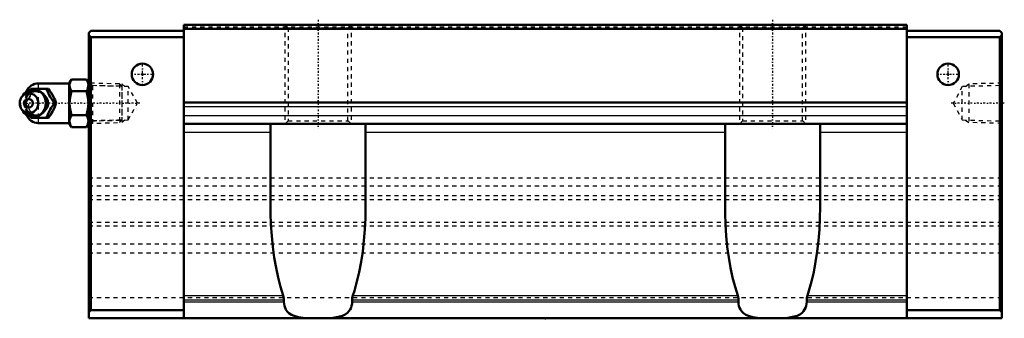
# Model space of a CAD drawing. Header units: millimetres. Extents: x -127 to 111, y 19 to 91.
import ezdxf

# ---------------------------------------------------------------- set-up
doc = ezdxf.new("R2010")
doc.units = ezdxf.units.MM
doc.linetypes.add('Center', pattern=[1.5, 0.45, -0.5, 0.05, -0.5])
doc.linetypes.add('Dashed', pattern=[2, 1, -1])
for name, color, linetype, lineweight in [('2d ConnectionPoints', 7, 'Continuous', 50), ('AM_0', 7, 'Continuous', 50), ('AM_4', 3, 'Continuous', 25), ('AM_5', 3, 'Continuous', 25), ('AM_7', 7, 'Center', 25), ('AM_9', 6, 'Dashed', 25)]:
    doc.layers.add(name, color=color, linetype=linetype, lineweight=lineweight)

# ---------------------------------------------------------------- blocks, each defined once
blk = doc.blocks.new('1_B_PT1_8_SHS_grease_nipple_joint_0_in_SHS65C1SS_GK__BLOCK_B_PT1_81__0')
at = {"layer": 'AM_0'}
for p, q in [((-114.68, 76.77), (-115.2, 75.88)), ((-114.68, 76.77), (-111.02, 76.77)), ((-110.5, 75.88), (-111.02, 76.77)), ((-124.64, 74.2), (-124.41, 74.5)), ((-124.41, 74.5), (-120.27, 74.5)), ((-115.2, 75.8), (-122.7, 75.8)), ((-115.2, 75.88), (-115.2, 66.12)), ((-114.68, 73.89), (-111.02, 73.89)), ((-126.4, 72.96), (-126.76, 72.44)), ((-126.76, 69.56), (-126.4, 69.04)), ((-118.79, 71), (-118.39, 71)), ((-124.41, 67.5), (-124.63, 67.79)), ((-124.41, 67.5), (-120.27, 67.5)), ((-114.68, 68.11), (-111.02, 68.11)), ((-122.7, 66.2), (-115.2, 66.2)), ((-115.2, 66.12), (-114.68, 65.23)), ((-114.68, 65.23), (-111.02, 65.23)), ((-111.02, 65.23), (-110.5, 66.12))]:
    blk.add_line(p, q, dxfattribs=at)
for points in [[(-114.68, 76.77), (-114.88, 76.4), (-115.02, 76.02), (-115.11, 75.62), (-115.13, 75.23), (-115, 74.56), (-114.68, 73.89)], [(-111.02, 73.89), (-110.82, 74.26), (-110.68, 74.64), (-110.59, 75.04), (-110.57, 75.43), (-110.7, 76.1), (-111.02, 76.77)], [(-120.67, 74.5), (-120.48, 73.95), (-120.26, 73.37), (-120.08, 72.96), (-119.85, 72.54), (-119.54, 72.04), (-119.2, 71.55), (-118.79, 71)], [(-118.39, 71), (-118.65, 71.73), (-118.82, 72.13), (-119.01, 72.53), (-119.32, 73.09), (-119.67, 73.66), (-119.97, 74.09), (-120.27, 74.5)], [(-114.68, 73.89), (-115.01, 72.45), (-115.1, 71.7), (-115.13, 70.95), (-115.1, 70.24), (-115.01, 69.53), (-114.68, 68.11)], [(-111.02, 68.11), (-110.69, 69.55), (-110.6, 70.3), (-110.57, 71.05), (-110.6, 71.76), (-110.69, 72.47), (-111.02, 73.89)], [(-118.79, 71), (-119.2, 70.45), (-119.6, 69.87), (-119.85, 69.46), (-120.08, 69.04), (-120.3, 68.54), (-120.48, 68.05), (-120.67, 67.5)], [(-120.27, 67.5), (-119.75, 68.23), (-119.49, 68.63), (-119.25, 69.03), (-118.95, 69.59), (-118.7, 70.16), (-118.54, 70.59), (-118.39, 71)], [(-114.68, 68.11), (-114.88, 67.74), (-115.02, 67.36), (-115.11, 66.96), (-115.13, 66.57), (-115, 65.9), (-114.68, 65.23)], [(-111.02, 65.23), (-110.82, 65.6), (-110.68, 65.98), (-110.59, 66.38), (-110.57, 66.77), (-110.7, 67.44), (-111.02, 68.11)]]:
    blk.add_lwpolyline(points, dxfattribs=at)
for centre, radius, start, end in [((-122.7, 72.8), 3, 90, 159.9436), ((-123.94, 71), 3.3, 270, 90), ((-122.7, 69.2), 3, 200.0564, 270)]:
    blk.add_arc(centre, radius, start, end, dxfattribs=at)
blk.add_ellipse((-123.94, 71), major_axis=(0, 3.3), ratio=0.927184, start_param=2.207257, end_param=7.217521, dxfattribs=at)
for major_axis in [(0, 2.42), (0, -1.01)]:
    blk.add_ellipse((-124.95, 71), major_axis=major_axis, ratio=0.927184, dxfattribs=at)
at = {"layer": 'AM_4'}
for p, q in [((-122.7, 75.8), (-122.7, 74.5)), ((-122.7, 67.48), (-122.7, 66.2))]:
    blk.add_line(p, q, dxfattribs=at)
blk.add_ellipse((-123.12, 71), major_axis=(0, 2.94), ratio=0.927184, start_param=3.533104, end_param=5.891674, dxfattribs=at)
at = {"layer": 'AM_5', "linetype": 'Dashed'}
for p, q in [((-110.5, 75.86), (-109.52, 75.26)), ((-102.52, 75.08), (-109.52, 75.26)), ((-109.5, 66.14), (-109.5, 75.86)), ((-110.5, 66.14), (-109.52, 66.74)), ((-102.52, 66.92), (-109.52, 66.74))]:
    blk.add_line(p, q, dxfattribs=at)
at = {"layer": 'AM_9'}
for p, q in [((-122.7, 74.5), (-122.7, 67.48)), ((-103.08, 75.67), (-110.5, 75.86)), ((-102.5, 75.06), (-103.08, 75.67)), ((-103.08, 75.67), (-103.08, 66.33)), ((-102.5, 75.06), (-102.5, 66.94)), ((-125.7, 72.8), (-125.7, 69.2)), ((-126.29, 71), (-125.89, 71)), ((-120.66, 71.03), (-120.66, 71)), ((-120.66, 71), (-120.66, 70.94)), ((-103.08, 66.33), (-102.5, 66.94)), ((-110.5, 66.14), (-103.08, 66.33))]:
    blk.add_line(p, q, dxfattribs=at)
for points in [[(-124.02, 74.5), (-124.28, 73.77), (-124.44, 73.37), (-124.64, 72.97), (-124.94, 72.41), (-125.29, 71.84), (-125.59, 71.41), (-125.89, 71)], [(-125.79, 72.35), (-125.69, 72.54), (-125.47, 72.96), (-125.16, 73.46), (-124.82, 73.95), (-124.64, 74.2)], [(-123.2, 67.84), (-123.32, 67.82), (-123.64, 67.81), (-123.96, 67.86), (-124.26, 67.96), (-124.54, 68.12), (-124.99, 68.56), (-125.31, 69.16), (-125.48, 69.73), (-125.56, 70.32), (-125.59, 71.23), (-125.5, 72.14), (-125.4, 72.57), (-125.25, 72.99), (-125.03, 73.38), (-124.75, 73.71), (-124.45, 73.93), (-124.12, 74.09), (-123.83, 74.17), (-123.52, 74.19), (-123.2, 74.16)], [(-123.2, 74.16), (-123.05, 74.12), (-122.92, 74.08), (-122.81, 74.03), (-122.7, 73.98)], [(-122.7, 68.02), (-122.09, 68.36), (-121.56, 68.72), (-121.11, 69.09), (-120.74, 69.48), (-120.45, 69.89), (-120.26, 70.3), (-120.15, 70.71), (-120.13, 71.13), (-120.21, 71.55), (-120.37, 71.96), (-120.62, 72.37), (-120.96, 72.77), (-121.39, 73.15), (-121.89, 73.51), (-122.47, 73.86), (-122.7, 73.98)], [(-126.29, 71), (-126.1, 71.55), (-125.97, 71.92)], [(-125.82, 71.37), (-125.76, 71.7), (-125.66, 72.06), (-125.51, 72.4), (-125.32, 72.72), (-125.1, 73), (-124.84, 73.25), (-124.56, 73.47), (-124.25, 73.64), (-123.93, 73.76), (-123.59, 73.83), (-123.25, 73.86), (-122.9, 73.83), (-122.56, 73.76), (-122.23, 73.63), (-121.93, 73.46)], [(-125.89, 69.9), (-125.92, 69.96), (-126.1, 70.45), (-126.29, 71)], [(-125.89, 71), (-125.37, 70.27), (-125.11, 69.87), (-124.87, 69.47), (-124.57, 68.91), (-124.32, 68.34), (-124.16, 67.91), (-124.02, 67.5)], [(-121.92, 68.54), (-122.12, 68.43), (-122.44, 68.28), (-122.78, 68.19), (-123.12, 68.15), (-123.46, 68.15), (-123.81, 68.21), (-124.14, 68.32), (-124.46, 68.47), (-124.75, 68.67), (-125.02, 68.92), (-125.26, 69.19), (-125.46, 69.51), (-125.62, 69.84), (-125.74, 70.2), (-125.81, 70.57), (-125.82, 70.65)], [(-124.63, 67.79), (-124.82, 68.05), (-125.22, 68.63), (-125.47, 69.04), (-125.7, 69.46), (-125.72, 69.51)], [(-122.7, 68.02), (-122.82, 67.96), (-122.94, 67.91), (-123.07, 67.87), (-123.2, 67.84)], [(-121.69, 68.72), (-121.83, 68.61), (-121.92, 68.54)]]:
    blk.add_lwpolyline(points, dxfattribs=at)
for centre, start, end in [((-122.7, 72.8), 159.9436, 180), ((-122.7, 69.2), 180, 200.0564)]:
    blk.add_arc(centre, 3, start, end, dxfattribs=at)
blk.add_ellipse((-123.38, 71), major_axis=(0, -2.94), ratio=0.927184, dxfattribs=at)
for centre, major_axis, start_param, end_param in [((-121.92, 71), (0, -3.44), 3.553259, 5.871519), ((-123.12, 71), (0, 2.94), 5.891674, 7.01081), ((-121.92, 71), (0, 3.44), 2.729926, 6.694852), ((-123.94, 71), (0, 3.3), 0.934336, 2.207257), ((-123.12, 71), (0, 2.94), 2.50926, 3.533104)]:
    blk.add_ellipse(centre, major_axis=major_axis, ratio=0.927184, start_param=start_param, end_param=end_param, dxfattribs=at)
blk = doc.blocks.new('2_SHS65CSSB_PT1_81_Slide25_55_0_in_SHS65C1SS_GK__BLOCK_B_PT1_81__0')
at = {"layer": 'AM_0'}
for p, q in [((-110, 88.5), (-110.5, 88)), ((-87.5, 88.5), (-110, 88.5)), ((-87.5, 90), (87.5, 90)), ((-87.5, 90), (-87.5, 19)), ((-87.5, 89), (87.5, 89)), ((87.5, 90), (87.5, 19)), ((87.5, 88.5), (110, 88.5)), ((110, 88.5), (110.5, 88)), ((-110.5, 19), (-110.5, 88)), ((-110.5, 87.5), (-110, 87)), ((-87.5, 87), (-110, 87)), ((-110, 87), (-110, 21)), ((87.5, 87), (110, 87)), ((110.5, 87.5), (110, 87)), ((110, 87), (110, 21)), ((110.5, 19), (110.5, 88)), ((-87.5, 71.2), (87.5, 71.2)), ((-87.5, 66), (87.5, 66)), ((-66.5, 45.98), (-66.5, 66)), ((-43.5, 66), (-43.5, 45.98)), ((43.5, 45.98), (43.5, 66)), ((66.5, 66), (66.5, 45.98)), ((-63.26, 23), (-63.26, 23.47)), ((-46.74, 23.47), (-46.74, 23)), ((46.74, 23), (46.74, 23.47)), ((63.26, 23.47), (63.26, 23)), ((-110, 21), (-110.5, 20.5)), ((-87.5, 21), (-110, 21)), ((87.5, 21), (110, 21)), ((110, 21), (110.5, 20.5)), ((110.5, 19), (-110.5, 19))]:
    blk.add_line(p, q, dxfattribs=at)
for points in [[(-63.43, 24.5), (-64.08, 26.6), (-64.66, 28.85), (-65.17, 31.23), (-65.6, 33.72), (-65.95, 36.3), (-66.21, 38.96), (-66.39, 41.67), (-66.49, 44.42), (-66.5, 45.98)], [(-43.5, 45.98), (-43.54, 43.23), (-43.67, 40.49), (-43.89, 37.8), (-44.19, 35.17), (-44.58, 32.63), (-45.04, 30.18), (-45.58, 27.86), (-46.19, 25.67), (-46.57, 24.5)], [(46.57, 24.5), (45.92, 26.6), (45.34, 28.85), (44.83, 31.23), (44.4, 33.72), (44.05, 36.3), (43.79, 38.96), (43.61, 41.67), (43.51, 44.42), (43.5, 45.98)], [(66.5, 45.98), (66.46, 43.23), (66.33, 40.49), (66.11, 37.8), (65.81, 35.17), (65.42, 32.63), (64.96, 30.18), (64.42, 27.86), (63.81, 25.67), (63.43, 24.5)], [(-63.43, 24.5), (-63.33, 24.14), (-63.27, 23.76), (-63.26, 23.47)], [(-46.74, 23.47), (-46.72, 23.85), (-46.64, 24.23), (-46.57, 24.5)], [(46.57, 24.5), (46.67, 24.14), (46.73, 23.76), (46.74, 23.47)], [(63.26, 23.47), (63.28, 23.85), (63.36, 24.23), (63.43, 24.5)], [(-46.74, 23), (-46.77, 22.49), (-46.87, 21.99), (-47.02, 21.52), (-47.24, 21.09), (-47.51, 20.7), (-47.83, 20.36), (-48.41, 19.94), (-49.06, 19.63), (-49.78, 19.4), (-50.55, 19.25), (-51.34, 19.15), (-52.52, 19.07), (-53.73, 19.04), (-54.96, 19.03), (-56.2, 19.04), (-57.43, 19.07), (-58.62, 19.15), (-59.75, 19.3), (-60.8, 19.58), (-61.46, 19.86), (-62.05, 20.26), (-62.44, 20.64), (-62.76, 21.1), (-62.98, 21.54), (-63.14, 22.02), (-63.23, 22.5), (-63.26, 23)], [(63.26, 23), (63.23, 22.49), (63.13, 21.99), (62.98, 21.52), (62.76, 21.09), (62.49, 20.7), (62.17, 20.36), (61.59, 19.94), (60.94, 19.63), (60.22, 19.4), (59.45, 19.25), (58.66, 19.15), (57.48, 19.07), (56.27, 19.04), (55.04, 19.03), (53.8, 19.04), (52.57, 19.07), (51.38, 19.15), (50.25, 19.3), (49.2, 19.58), (48.54, 19.86), (47.95, 20.26), (47.56, 20.64), (47.24, 21.1), (47.02, 21.54), (46.86, 22.02), (46.77, 22.5), (46.74, 23)]]:
    blk.add_lwpolyline(points, dxfattribs=at)
for centre in [(-97.5, 78), (97.5, 78)]:
    blk.add_circle(centre, 2.6, dxfattribs=at)
at = {"layer": 'AM_4'}
for p, q in [((-87.5, 70.2), (87.5, 70.2)), ((-87.5, 68), (87.5, 68)), ((-87.5, 64.03), (-66.5, 64.03)), ((-43.5, 64.03), (43.5, 64.03)), ((66.5, 64.03), (87.5, 64.03)), ((-87.5, 24.5), (-63.43, 24.5)), ((-46.57, 24.5), (46.57, 24.5)), ((63.43, 24.5), (87.5, 24.5)), ((-87.5, 23.47), (-63.26, 23.47)), ((-87.5, 23), (-63.26, 23)), ((-46.74, 23.47), (46.74, 23.47)), ((-46.74, 23), (46.74, 23)), ((63.26, 23.47), (87.5, 23.47)), ((63.26, 23), (87.5, 23))]:
    blk.add_line(p, q, dxfattribs=at)
at = {"layer": 'AM_5', "linetype": 'Dashed'}
for p, q in [((-63, 90), (-63, 66)), ((-47, 90), (-47, 66)), ((47, 90), (47, 66)), ((63, 90), (63, 66)), ((-101.72, 75.06), (-102.5, 75.66)), ((-102.5, 75.66), (-102.5, 66.34)), ((101.72, 75.06), (102.5, 75.66)), ((110.5, 75.86), (102.5, 75.66)), ((102.5, 75.66), (102.5, 66.34)), ((-101.72, 66.94), (-102.5, 66.34)), ((101.72, 66.94), (102.5, 66.34)), ((110.5, 66.14), (102.5, 66.34))]:
    blk.add_line(p, q, dxfattribs=at)
at = {"layer": 'AM_7'}
for p, q in [((-55, 91.2), (-55, 64.8)), ((55, 91.2), (55, 64.8)), ((-97.5, 75.27), (-97.5, 80.73)), ((97.5, 75.27), (97.5, 80.73)), ((-100.23, 78), (-94.77, 78)), ((94.77, 78), (100.23, 78)), ((-98.13, 71), (-126.46, 71)), ((111.09, 71), (98.13, 71))]:
    blk.add_line(p, q, dxfattribs=at)
at = {"layer": 'AM_9'}
for p, q in [((-87.5, 89.5), (87.5, 89.5)), ((-63, 90), (-62.25, 89.25)), ((-62.25, 89.25), (-62.25, 66.75)), ((-62.25, 89.25), (-47.75, 89.25)), ((-47.75, 89.25), (-47, 90)), ((-47.75, 66.75), (-47.75, 89.25)), ((47, 90), (47.75, 89.25)), ((47.75, 89.25), (47.75, 66.75)), ((47.75, 89.25), (62.25, 89.25)), ((62.25, 89.25), (63, 90)), ((62.25, 66.75), (62.25, 89.25)), ((-109.93, 75.27), (-110.5, 75.86)), ((-100.92, 75.04), (-109.93, 75.27)), ((-109.93, 66.73), (-109.93, 75.27)), ((-98.72, 71), (-100.92, 75.04)), ((-100.92, 66.96), (-100.92, 75.04)), ((100.92, 75.04), (98.72, 71)), ((109.93, 75.27), (100.92, 75.04)), ((100.92, 66.96), (100.92, 75.04)), ((110.5, 75.86), (109.93, 75.27)), ((109.93, 66.73), (109.93, 75.27)), ((-100.92, 66.96), (-98.72, 71)), ((98.72, 71), (100.92, 66.96)), ((-110.5, 66.14), (-109.93, 66.73)), ((-109.93, 66.73), (-100.92, 66.96)), ((-62.25, 66.75), (-63, 66)), ((-62.25, 66.75), (-47.75, 66.75)), ((-47, 66), (-47.75, 66.75)), ((47.75, 66.75), (47, 66)), ((47.75, 66.75), (62.25, 66.75)), ((63, 66), (62.25, 66.75)), ((100.92, 66.96), (109.93, 66.73)), ((109.93, 66.73), (110.5, 66.14)), ((-110.5, 53), (110.5, 53)), ((-110.5, 51.02), (110.5, 51.02)), ((-110.5, 48.66), (110.5, 48.66)), ((-110.5, 47.73), (110.5, 47.73)), ((-110.5, 42.27), (110.5, 42.27)), ((-110.5, 41.34), (110.5, 41.34)), ((-110.5, 37), (110.5, 37)), ((-110.5, 34.8), (110.5, 34.8)), ((-110.5, 24), (110.5, 24))]:
    blk.add_line(p, q, dxfattribs=at)

msp = doc.modelspace()

# ---------------------------------------------------------------- linework, layer by layer
at = {"layer": '2d ConnectionPoints'}
for p in [(-97.5, 78), (-97.5, 78), (97.5, 78), (97.5, 78), (-110.5, 71), (110.5, 71), (0, 19)]:
    msp.add_point(p, dxfattribs=at)

# ---------------------------------------------------------------- block references
for name in ['2_SHS65CSSB_PT1_81_Slide25_55_0_in_SHS65C1SS_GK__BLOCK_B_PT1_81__0', '1_B_PT1_8_SHS_grease_nipple_joint_0_in_SHS65C1SS_GK__BLOCK_B_PT1_81__0']:
    msp.add_blockref(name, (0, 0))

doc.saveas('drawing.dxf')
